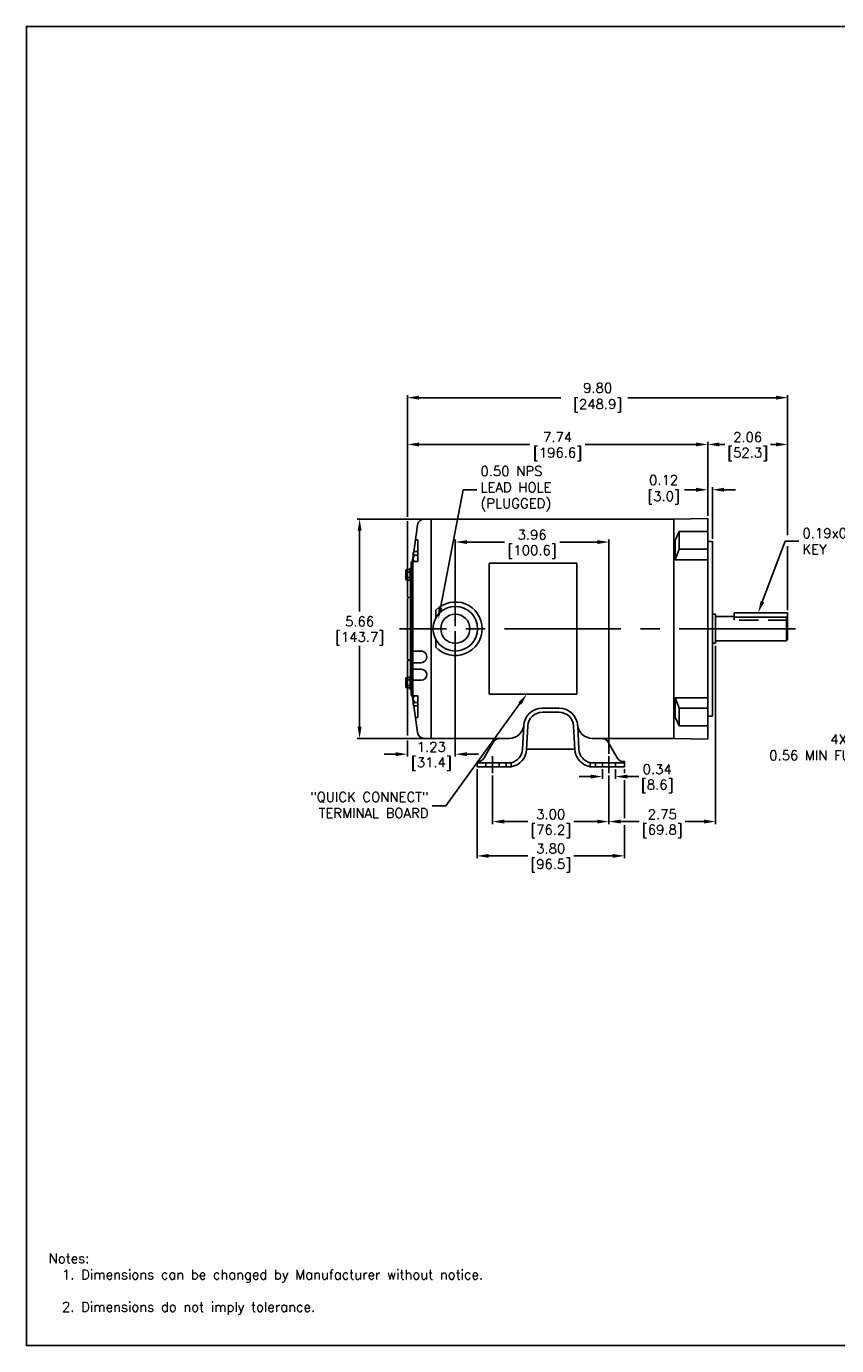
# Model space of a CAD drawing. Extents: x 897.4 to 941.4, y -8.5 to 25.5.
# Tile 1 of 2: x 897.4 to 918.3, y -8.5 to 25.5. Entities that reach past the tile are written whole.
import ezdxf
from ezdxf import colors
from ezdxf.entities.mleader import LeaderData, LeaderLine
from ezdxf.math import Vec2, Vec3

# ---------------------------------------------------------------- set-up
doc = ezdxf.new("R2010")
doc.units = 0
doc.header["$LTSCALE"] = 4
doc.header["$MEASUREMENT"] = 0
doc.linetypes.add('CENTER2', pattern=[1.125, 0.75, -0.125, 0.125, -0.125])
doc.linetypes.add('HIDDEN2', pattern=[0.1875, 0.125, -0.0625])
doc.layers.get('0').update_dxf_attribs({"linetype": 'CONTINUOUS'})
doc.layers.get('DEFPOINTS').update_dxf_attribs({"linetype": 'CONTINUOUS'})
for name, color, linetype in [('CENTER', 40, 'CENTER2'), ('DIMENSIONS', 140, 'CONTINUOUS'), ('DIMENSIONS @ 1', 140, 'CONTINUOUS'), ('HIDDEN', 102, 'HIDDEN2'), ('TEXT', 140, 'CONTINUOUS'), ('TEXT @ 1', 140, 'CONTINUOUS')]:
    doc.layers.add(name, color=color, linetype=linetype)
doc.styles.add('ROMANS', font='romans.shx')
doc.styles.get("Standard").update_dxf_attribs({"font": 'romans.shx'})
doc.dimstyles.get("Standard").update_dxf_attribs({"dimtxt": 0.25, "dimasz": 0.3, "dimexe": 0.0625, "dimexo": 0.0625, "dimgap": 0.0625, "dimtad": 0, "dimtih": 1, "dimtoh": 1, "dimzin": 0, "dimdsep": 46, "dimtxsty": 'Standard', "dimcen": 0, "dimadec": 0, "dimazin": 0, "dimtfac": 1, "dimtofl": 0, "dimtmove": 0, "dimatfit": 3, "dimfxl": 0, "dimtolj": 1, "dimtzin": 0, "dimarcsym": 0})

# ---------------------------------------------------------------- blocks, each defined once
blk = doc.blocks.new('*D1')
at = {"layer": 'DEFPOINTS', "color": 0}
for p in [(909.423, 6.222), (912.423, 6.222), (912.423, 4.972)]:
    blk.add_point(p, dxfattribs=at)
at = {"layer": 'DIMENSIONS', "color": 0, "lineweight": -2}
for p, q in [((909.423, 6.16), (909.423, 4.909)), ((912.423, 6.16), (912.423, 4.909)), ((909.723, 4.972), (910.331, 4.972)), ((912.123, 4.972), (911.516, 4.972))]:
    blk.add_line(p, q, dxfattribs=at)
at = {"layer": 'DIMENSIONS', "color": 0}
for points in [[(909.723, 5.022), (909.723, 4.922), (909.423, 4.972)], [(912.123, 5.022), (912.123, 4.922), (912.423, 4.972)]]:
    blk.add_solid(points, dxfattribs=at)
at = {"layer": 'DIMENSIONS', "color": 0, "char_height": 0.25, "attachment_point": 5}
for s, insert in [('\\A1;3.00', (910.923, 5.159)), ('\\A1;[76.2]', (910.923, 4.719))]:
    blk.add_mtext(s, dxfattribs=dict(at, insert=insert))
blk = doc.blocks.new('*D3')
at = {"layer": 'DEFPOINTS', "color": 0}
for p in [(917.028, 15.897), (907.228, 10.692), (917.028, 10.355)]:
    blk.add_point(p, dxfattribs=at)
at = {"layer": 'DIMENSIONS', "color": 0, "lineweight": -2}
for p, q in [((907.228, 12.826), (907.228, 15.959)), ((907.528, 15.897), (911.187, 15.897)), ((916.728, 15.897), (912.907, 15.897)), ((917.028, 12.357), (917.028, 15.959)), ((907.228, 10.755), (907.228, 12.713)), ((917.028, 11.391), (917.028, 12.011)), ((917.028, 10.417), (917.028, 11.263))]:
    blk.add_line(p, q, dxfattribs=at)
at = {"layer": 'DIMENSIONS', "color": 0}
for points in [[(907.528, 15.947), (907.528, 15.847), (907.228, 15.897)], [(916.728, 15.947), (916.728, 15.847), (917.028, 15.897)]]:
    blk.add_solid(points, dxfattribs=at)
at = {"layer": 'DIMENSIONS', "color": 0, "insert": (912.047, 15.897), "char_height": 0.25, "attachment_point": 5}
blk.add_mtext('\\A1; 9.80\\P [248.9]', dxfattribs=at)
blk = doc.blocks.new('*D4')
at = {"layer": 'DEFPOINTS', "color": 0}
for p in [(915.088, 13.524), (914.968, 12.787), (915.088, 12.192)]:
    blk.add_point(p, dxfattribs=at)
at = {"layer": 'DIMENSIONS', "color": 0, "lineweight": -2}
for p, q in [((914.668, 13.524), (914.368, 13.524)), ((914.968, 12.85), (914.968, 13.587)), ((915.088, 12.255), (915.088, 13.587)), ((915.388, 13.524), (915.688, 13.524))]:
    blk.add_line(p, q, dxfattribs=at)
at = {"layer": 'DIMENSIONS', "color": 0}
for points in [[(914.668, 13.574), (914.668, 13.474), (914.968, 13.524)], [(915.388, 13.574), (915.388, 13.474), (915.088, 13.524)]]:
    blk.add_solid(points, dxfattribs=at)
at = {"layer": 'DIMENSIONS', "color": 0, "insert": (913.746, 13.524), "char_height": 0.25, "attachment_point": 5}
blk.add_mtext('\\A1; 0.12\\P [3.0]', dxfattribs=at)
blk = doc.blocks.new('*D5')
at = {"layer": 'DEFPOINTS', "color": 0}
for p in [(917.028, 14.692), (914.968, 12.787), (917.028, 10.355)]:
    blk.add_point(p, dxfattribs=at)
at = {"layer": 'DIMENSIONS', "color": 0, "lineweight": -2}
for p, q in [((914.968, 12.85), (914.968, 14.755)), ((915.268, 14.692), (915.406, 14.692)), ((916.728, 14.692), (916.591, 14.692)), ((917.028, 12.364), (917.028, 14.755)), ((917.028, 10.417), (917.028, 12.07))]:
    blk.add_line(p, q, dxfattribs=at)
at = {"layer": 'DIMENSIONS', "color": 0}
for points in [[(915.268, 14.742), (915.268, 14.642), (914.968, 14.692)], [(916.728, 14.742), (916.728, 14.642), (917.028, 14.692)]]:
    blk.add_solid(points, dxfattribs=at)
at = {"layer": 'DIMENSIONS', "color": 0, "char_height": 0.25, "attachment_point": 5}
for s, insert in [('\\A1;2.06', (915.998, 14.88)), ('\\A1;[52.3]', (915.998, 14.439))]:
    blk.add_mtext(s, dxfattribs=dict(at, insert=insert))
blk = doc.blocks.new('*D6')
at = {"layer": 'DEFPOINTS', "color": 0}
for p in [(912.423, 12.176), (908.463, 9.942), (912.423, 6.654)]:
    blk.add_point(p, dxfattribs=at)
at = {"layer": 'DIMENSIONS', "color": 0, "lineweight": -2}
for p, q in [((908.463, 10.005), (908.463, 12.238)), ((908.763, 12.176), (909.732, 12.176)), ((912.123, 12.176), (911.155, 12.176)), ((912.423, 6.717), (912.423, 12.238))]:
    blk.add_line(p, q, dxfattribs=at)
at = {"layer": 'DIMENSIONS', "color": 0}
for points in [[(908.763, 12.226), (908.763, 12.126), (908.463, 12.176)], [(912.123, 12.226), (912.123, 12.126), (912.423, 12.176)]]:
    blk.add_solid(points, dxfattribs=at)
at = {"layer": 'DIMENSIONS', "color": 0, "char_height": 0.25, "attachment_point": 5}
for s, insert in [('\\A1;3.96', (910.443, 12.363)), ('\\A1;[100.6]', (910.443, 11.923))]:
    blk.add_mtext(s, dxfattribs=dict(at, insert=insert))
blk = doc.blocks.new('*D29')
at = {"layer": 'DEFPOINTS', "color": 0}
for p in [(909.023, 6.384), (912.823, 6.384), (912.823, 4.088)]:
    blk.add_point(p, dxfattribs=at)
at = {"layer": 'DIMENSIONS', "color": 0, "lineweight": -2}
for p, q in [((909.023, 6.322), (909.023, 4.026)), ((912.823, 6.322), (912.823, 6.221)), ((912.823, 6.038), (912.823, 5.06)), ((912.823, 4.88), (912.823, 4.026)), ((909.323, 4.088), (910.331, 4.088)), ((912.523, 4.088), (911.516, 4.088))]:
    blk.add_line(p, q, dxfattribs=at)
at = {"layer": 'DIMENSIONS', "color": 0}
for points in [[(909.323, 4.138), (909.323, 4.038), (909.023, 4.088)], [(912.523, 4.138), (912.523, 4.038), (912.823, 4.088)]]:
    blk.add_solid(points, dxfattribs=at)
at = {"layer": 'DIMENSIONS', "color": 0, "char_height": 0.25, "attachment_point": 5}
for s, insert in [('\\A1;3.80', (910.923, 4.276)), ('\\A1;[96.5]', (910.923, 3.835))]:
    blk.add_mtext(s, dxfattribs=dict(at, insert=insert))
blk = doc.blocks.new('*D30')
at = {"layer": 'DEFPOINTS', "color": 0}
for p in [(908.463, 9.942), (907.228, 9.189), (907.228, 6.709)]:
    blk.add_point(p, dxfattribs=at)
at = {"layer": 'DIMENSIONS', "color": 0, "lineweight": -2}
for p, q in [((908.463, 9.88), (908.463, 6.647)), ((907.228, 9.127), (907.228, 7.187)), ((907.228, 7.058), (907.228, 6.647)), ((906.928, 6.709), (906.628, 6.709)), ((908.763, 6.709), (909.063, 6.709))]:
    blk.add_line(p, q, dxfattribs=at)
at = {"layer": 'DIMENSIONS', "color": 0}
for points in [[(906.928, 6.759), (906.928, 6.659), (907.228, 6.709)], [(908.763, 6.759), (908.763, 6.659), (908.463, 6.709)]]:
    blk.add_solid(points, dxfattribs=at)
at = {"layer": 'DIMENSIONS', "color": 0, "char_height": 0.25, "attachment_point": 5}
for s, insert in [('\\A1;1.23', (907.846, 6.897)), ('\\A1;[31.4]', (907.846, 6.456))]:
    blk.add_mtext(s, dxfattribs=dict(at, insert=insert))
blk = doc.blocks.new('*D31')
at = {"layer": 'DEFPOINTS', "color": 0}
for p in [(914.968, 14.692), (914.968, 12.787), (907.228, 10.692)]:
    blk.add_point(p, dxfattribs=at)
at = {"layer": 'DIMENSIONS', "color": 0, "lineweight": -2}
for p, q in [((907.228, 12.867), (907.228, 14.755)), ((907.528, 14.692), (910.387, 14.692)), ((914.668, 14.692), (911.81, 14.692)), ((914.968, 12.85), (914.968, 14.755)), ((907.228, 10.755), (907.228, 12.642))]:
    blk.add_line(p, q, dxfattribs=at)
at = {"layer": 'DIMENSIONS', "color": 0}
for points in [[(907.528, 14.742), (907.528, 14.642), (907.228, 14.692)], [(914.668, 14.742), (914.668, 14.642), (914.968, 14.692)]]:
    blk.add_solid(points, dxfattribs=at)
at = {"layer": 'DIMENSIONS', "color": 0, "char_height": 0.25, "attachment_point": 5}
for s, insert in [('\\A1;7.74', (911.098, 14.88)), ('\\A1;[196.6]', (911.098, 14.439))]:
    blk.add_mtext(s, dxfattribs=dict(at, insert=insert))
blk = doc.blocks.new('*D34')
at = {"layer": 'DEFPOINTS', "color": 0}
for p in [(907.843, 12.77), (905.997, 7.114), (907.843, 7.114)]:
    blk.add_point(p, dxfattribs=at)
at = {"layer": 'DIMENSIONS', "color": 0, "lineweight": -2}
for p, q in [((907.781, 12.77), (905.935, 12.77)), ((905.997, 12.47), (905.997, 10.382)), ((905.997, 7.414), (905.997, 9.501)), ((907.781, 7.114), (905.935, 7.114))]:
    blk.add_line(p, q, dxfattribs=at)
at = {"layer": 'DIMENSIONS', "color": 0}
for points in [[(905.947, 12.47), (906.047, 12.47), (905.997, 12.77)], [(905.947, 7.414), (906.047, 7.414), (905.997, 7.114)]]:
    blk.add_solid(points, dxfattribs=at)
at = {"layer": 'DIMENSIONS', "color": 0, "char_height": 0.25, "attachment_point": 5}
for s, insert in [('\\A1;5.66', (905.997, 10.129)), ('\\A1;[143.7]', (905.997, 9.689))]:
    blk.add_mtext(s, dxfattribs=dict(at, insert=insert))
blk = doc.blocks.new('*D35')
at = {"layer": 'DEFPOINTS', "color": 0}
for p in [(912.253, 6.384), (912.593, 6.384), (912.593, 6.132)]:
    blk.add_point(p, dxfattribs=at)
at = {"layer": 'DIMENSIONS', "color": 0, "lineweight": -2}
for p, q in [((911.953, 6.132), (911.653, 6.132)), ((912.253, 6.322), (912.253, 6.07)), ((912.593, 6.322), (912.593, 6.07)), ((912.893, 6.132), (913.193, 6.132))]:
    blk.add_line(p, q, dxfattribs=at)
at = {"layer": 'DIMENSIONS', "color": 0}
for points in [[(911.953, 6.182), (911.953, 6.082), (912.253, 6.132)], [(912.893, 6.182), (912.893, 6.082), (912.593, 6.132)]]:
    blk.add_solid(points, dxfattribs=at)
at = {"layer": 'DIMENSIONS', "color": 0, "char_height": 0.25, "attachment_point": 5}
for s, insert in [('\\A1;0.34', (913.667, 6.32)), ('\\A1;[8.6]', (913.667, 5.879))]:
    blk.add_mtext(s, dxfattribs=dict(at, insert=insert))
blk = doc.blocks.new('*D42')
at = {"layer": 'DEFPOINTS', "color": 0}
for p in [(915.173, 9.567), (912.423, 6.222), (915.173, 4.972)]:
    blk.add_point(p, dxfattribs=at)
at = {"layer": 'DIMENSIONS', "color": 0, "lineweight": -2}
for p, q in [((915.173, 9.505), (915.173, 4.909)), ((912.423, 6.16), (912.423, 4.909)), ((912.723, 4.972), (913.206, 4.972)), ((914.873, 4.972), (914.391, 4.972))]:
    blk.add_line(p, q, dxfattribs=at)
at = {"layer": 'DIMENSIONS', "color": 0}
for points in [[(912.723, 5.022), (912.723, 4.922), (912.423, 4.972)], [(914.873, 5.022), (914.873, 4.922), (915.173, 4.972)]]:
    blk.add_solid(points, dxfattribs=at)
at = {"layer": 'DIMENSIONS', "color": 0, "char_height": 0.25, "attachment_point": 5}
for s, insert in [('\\A1;2.75', (913.798, 5.159)), ('\\A1;[69.8]', (913.798, 4.719))]:
    blk.add_mtext(s, dxfattribs=dict(at, insert=insert))

msp = doc.modelspace()

# ---------------------------------------------------------------- linework, layer by layer
for p, q in [((907.392, 11.92), (907.49, 12.615)), ((907.668, 12.77), (907.843, 12.77)), ((907.843, 11.398), (907.843, 12.77)), ((907.843, 12.77), (914.093, 12.77)), ((914.093, 12.77), (914.968, 12.787)), ((914.093, 12.77), (914.093, 7.114)), ((914.968, 9.942), (914.968, 12.787)), ((914.23, 12.447), (914.13, 12.224)), ((914.23, 12.447), (914.968, 12.447)), ((914.23, 11.989), (914.23, 12.447)), ((907.423, 11.932), (907.498, 11.932)), ((907.436, 12.232), (907.498, 12.232)), ((907.498, 11.671), (907.498, 12.232)), ((914.13, 11.722), (914.13, 12.224)), ((914.13, 11.722), (914.23, 11.989)), ((914.23, 11.989), (914.968, 11.989)), ((914.968, 12.192), (915.088, 12.192)), ((915.088, 12.192), (915.088, 7.692)), ((907.328, 9.942), (907.328, 11.662)), ((907.328, 11.662), (907.368, 11.662)), ((907.356, 11.662), (907.378, 11.822)), ((907.368, 11.671), (907.498, 11.671)), ((907.368, 9.942), (907.368, 11.671)), ((907.378, 11.887), (907.378, 11.671)), ((907.423, 11.842), (907.498, 11.842)), ((911.598, 11.63), (909.337, 11.63)), ((909.337, 11.63), (909.337, 8.255)), ((911.598, 8.255), (911.598, 11.63)), ((914.13, 11.722), (914.968, 11.722)), ((907.188, 11.436), (907.188, 11.228)), ((907.22, 11.468), (907.298, 11.468)), ((907.22, 11.404), (907.298, 11.404)), ((907.22, 11.26), (907.298, 11.26)), ((907.298, 11.506), (907.298, 11.158)), ((907.298, 11.506), (907.328, 11.506)), ((907.328, 11.506), (907.328, 11.158)), ((907.843, 7.114), (907.843, 11.449)), ((907.22, 11.196), (907.298, 11.196)), ((907.298, 11.158), (907.328, 11.158)), ((907.312, 9.942), (907.312, 11.158)), ((907.228, 9.189), (907.228, 10.692)), ((907.963, 10.418), (907.963, 10.226)), ((915.173, 10.317), (915.088, 10.317)), ((915.173, 10.317), (915.173, 9.567)), ((915.653, 10.255), (915.173, 10.255)), ((917.028, 10.355), (915.653, 10.355)), ((915.653, 10.355), (915.653, 10.24)), ((916.998, 10.24), (915.653, 10.24)), ((916.998, 9.63), (916.998, 10.24)), ((916.998, 10.24), (917.028, 10.208)), ((917.028, 10.355), (917.028, 9.66)), ((907.312, 9.942), (907.312, 8.726)), ((907.328, 9.942), (907.328, 8.222)), ((907.368, 9.942), (907.368, 8.213)), ((914.968, 9.942), (914.968, 7.097)), ((907.963, 9.467), (907.963, 9.658)), ((915.173, 9.567), (915.088, 9.567)), ((916.998, 9.63), (915.173, 9.63)), ((917.028, 9.66), (916.998, 9.63)), ((907.368, 9.366), (907.579, 9.366)), ((907.368, 9.067), (907.579, 9.067)), ((907.368, 8.898), (907.588, 8.898)), ((907.188, 8.448), (907.188, 8.656)), ((907.22, 8.688), (907.298, 8.688)), ((907.22, 8.624), (907.298, 8.624)), ((907.298, 8.378), (907.298, 8.726)), ((907.298, 8.726), (907.328, 8.726)), ((907.328, 8.378), (907.328, 8.726)), ((907.368, 8.617), (907.588, 8.617)), ((907.22, 8.48), (907.298, 8.48)), ((907.22, 8.416), (907.298, 8.416)), ((907.298, 8.378), (907.328, 8.378)), ((907.328, 8.222), (907.368, 8.222)), ((907.356, 8.222), (907.378, 8.063)), ((907.368, 8.213), (907.498, 8.213)), ((907.378, 7.997), (907.378, 8.213)), ((907.498, 8.213), (907.498, 7.653)), ((911.598, 8.255), (909.337, 8.255)), ((914.13, 8.162), (914.968, 8.162)), ((914.13, 8.162), (914.13, 7.661)), ((914.13, 8.162), (914.23, 7.896)), ((907.392, 7.964), (907.49, 7.27)), ((907.423, 8.042), (907.498, 8.042)), ((907.423, 7.952), (907.498, 7.952)), ((910.923, 7.894), (910.708, 7.894)), ((910.923, 7.894), (911.139, 7.894)), ((914.23, 7.896), (914.968, 7.896)), ((914.23, 7.896), (914.23, 7.437)), ((907.436, 7.653), (907.498, 7.653)), ((910.923, 7.789), (910.708, 7.789)), ((910.923, 7.789), (911.139, 7.789)), ((914.23, 7.437), (914.13, 7.661)), ((914.968, 7.692), (915.088, 7.692)), ((910.197, 6.835), (910.229, 7.439)), ((910.302, 6.832), (910.333, 7.434)), ((911.545, 6.832), (911.514, 7.434)), ((911.65, 6.835), (911.618, 7.439)), ((914.23, 7.437), (914.968, 7.437)), ((907.668, 7.115), (907.843, 7.115)), ((907.843, 7.114), (909.581, 7.114)), ((909.211, 6.618), (909.441, 7.017)), ((909.856, 7.117), (909.614, 7.117)), ((910.923, 6.836), (910.302, 6.836)), ((910.923, 6.836), (911.545, 6.836)), ((911.99, 7.117), (912.233, 7.117)), ((912.266, 7.114), (914.093, 7.114)), ((912.636, 6.618), (912.406, 7.017)), ((914.093, 7.114), (914.968, 7.097)), ((909.023, 6.384), (909.023, 6.519)), ((909.903, 6.489), (909.023, 6.489)), ((909.773, 6.384), (909.773, 6.489)), ((909.903, 6.384), (909.903, 6.489)), ((911.943, 6.489), (912.823, 6.489)), ((911.943, 6.384), (911.943, 6.489)), ((912.073, 6.384), (912.073, 6.489)), ((912.823, 6.384), (912.823, 6.519)), ((909.903, 6.384), (909.023, 6.384)), ((911.943, 6.384), (912.823, 6.384))]:
    msp.add_line(p, q)
for radius in [0.575, 0.375]:
    msp.add_circle((908.463, 9.942), radius)
for centre, radius, start, end in [((907.668, 12.59), 0.18, 89.9998, 172), ((907.423, 11.887), 0.045, 89.9983, 269.9983), ((907.491, 11.752), 0.113, 126.8697, 226.3848), ((907.22, 11.436), 0.0318, 90, 270), ((907.286, 11.332), 0.098, 132.4621, 227.5379), ((907.22, 11.228), 0.0318, 90.0008, 269.9992), ((907.294, 10.69), 0.0654, 112.8422, 178.2692), ((907.268, 10.811), 0.06, 270, 0), ((908.463, 9.942), 0.69, 223.5612, 136.4388), ((907.288, 9.189), 0.06, 180, 260.4056), ((907.579, 9.217), 0.15, 269.9999, 90.0001), ((907.268, 9.071), 0.06, 0, 90), ((907.588, 8.757), 0.14, 270.1519, 89.8947), ((907.22, 8.656), 0.0318, 90.0009, 269.9992), ((907.286, 8.552), 0.098, 132.4623, 227.5381), ((907.22, 8.448), 0.0318, 90, 270), ((907.491, 8.132), 0.113, 133.6154, 233.1303), ((907.423, 7.997), 0.045, 90.0017, 270.0017), ((910.708, 7.414), 0.48, 90, 177), ((911.139, 7.414), 0.48, 3, 90), ((910.708, 7.414), 0.375, 90, 177), ((911.139, 7.414), 0.375, 3, 90), ((907.668, 7.295), 0.18, 188, 270), ((909.856, 7.492), 0.375, 270, 354.8083), ((911.99, 7.492), 0.375, 185.1919, 270), ((909.614, 6.917), 0.2, 90, 150), ((909.822, 6.855), 0.375, 282.4494, 357.0002), ((909.823, 6.857), 0.48, 279.6915, 357.0002), ((912.024, 6.857), 0.48, 183, 260.3085), ((912.024, 6.855), 0.375, 183, 257.5506), ((912.233, 6.917), 0.2, 30, 90), ((909.038, 6.718), 0.2, 265.9179, 330), ((912.809, 6.718), 0.2, 210.0001, 274.0821)]:
    msp.add_arc(centre, radius, start, end)
at = {"layer": 'CENTER'}
msp.add_line((917.233, 9.942), (907.028, 9.942), dxfattribs=at)
at = {"layer": 'CENTER', "ltscale": 0.25}
for p, q in [((909.423, 6.222), (909.423, 6.654)), ((912.423, 6.222), (912.423, 6.654))]:
    msp.add_line(p, q, dxfattribs=at)
at = {"layer": 'DEFPOINTS'}
msp.add_lwpolyline([(941.409, -8.534), (897.409, -8.534), (897.409, 25.466), (941.409, 25.466)], close=True, dxfattribs=at)
at = {"layer": 'HIDDEN'}
for p, q in [((915.653, 10.24), (915.653, 10.165)), ((917.028, 10.165), (915.653, 10.165)), ((909.253, 6.384), (909.253, 6.489)), ((909.593, 6.384), (909.593, 6.489)), ((912.253, 6.384), (912.253, 6.489)), ((912.593, 6.384), (912.593, 6.489))]:
    msp.add_line(p, q, dxfattribs=at)

# ---------------------------------------------------------------- texts
at = {"layer": 'TEXT', "insert": (921.686, 6.553), "char_height": 0.25, "attachment_point": 9}
msp.add_mtext('\\A1;4X 3/8-16 UNC-2B \\P0.56 MIN FULL THREAD HOLES', dxfattribs=at)
at = {"layer": 'TEXT', "insert": (897.983, -6.16), "char_height": 0.25, "attachment_point": 1, "style": 'ROMANS'}
msp.add_mtext_dynamic_manual_height_columns('Notes:\\P  1. Dimensions can be changed by Manufacturer without notice.\\P\\P  2. Dimensions do not imply tolerance.', width=20.82521, gutter_width=1.25, heights=[0], dxfattribs=at)

# ---------------------------------------------------------------- dimensions: what is measured, and where the dimension line sits
at = {"layer": 'DIMENSIONS'}
for base, p1, p2, picture, middle in [((917.028, 15.897), (907.228, 10.692), (917.028, 10.355), '*D3', (912.047, 15.897)), ((915.088, 13.524), (914.968, 12.787), (915.088, 12.192), '*D4', (913.746, 13.524))]:
    dim = msp.add_linear_dim(base=base, p1=p1, p2=p2, text=' <>', dimstyle='Standard', override={"dimpost": '\\X'}, dxfattribs=at)
    dim.commit()
    dim.dimension.update_dxf_attribs({"geometry": picture, "text_midpoint": middle, "dimtype": 160})
for base, p1, p2, picture, middle in [((917.028, 14.692), (914.968, 12.787), (917.028, 10.355), '*D5', (915.998, 14.692)), ((912.423, 12.176), (908.463, 9.942), (912.423, 6.654), '*D6', (910.443, 12.176)), ((912.423, 4.972), (909.423, 6.222), (912.423, 6.222), '*D1', (910.923, 4.972))]:
    dim = msp.add_linear_dim(base=base, p1=p1, p2=p2, dimstyle='Standard', override={"dimpost": '\\X'}, dxfattribs=at)
    dim.commit()
    dim.dimension.update_dxf_attribs({"geometry": picture, "text_midpoint": middle})
at = {"layer": 'DIMENSIONS @ 1'}
for base, p1, p2, picture, middle in [((914.968, 14.692), (907.228, 10.692), (914.968, 12.787), '*D31', (911.098, 14.692)), ((907.22833, 6.7092), (908.46325, 9.94217), (907.22833, 9.18911), '*D30', (907.84579, 6.7092)), ((915.173, 4.972), (912.423, 6.222), (915.173, 9.567), '*D42', (913.798, 4.972)), ((912.593, 6.132), (912.253, 6.384), (912.593, 6.384), '*D35', (913.667, 6.132)), ((912.823, 4.088), (909.023, 6.384), (912.823, 6.384), '*D29', (910.923, 4.088))]:
    dim = msp.add_linear_dim(base=base, p1=p1, p2=p2, dimstyle='Standard', override={"dimscale": 1, "dimpost": '\\X', "dimtix": 0, "dimtofl": 0, "dimtmove": 0, "dimatfit": 3}, dxfattribs=at)
    dim.commit()
    dim.dimension.update_dxf_attribs({"geometry": picture, "text_midpoint": middle})
dim = msp.add_linear_dim(base=(905.997, 7.114), p1=(907.843, 12.77), p2=(907.843, 7.114), angle=90, dimstyle='Standard', override={"dimscale": 1, "dimpost": '\\X', "dimtix": 0, "dimtofl": 0, "dimtmove": 0, "dimatfit": 3}, dxfattribs=at)
dim.commit()
dim.dimension.update_dxf_attribs({"geometry": '*D34', "text_midpoint": (905.997, 9.942)})

# ---------------------------------------------------------------- leaders
at = {"layer": 'DIMENSIONS'}
ml = msp.add_multileader_mtext('Standard', dxfattribs=at)
ml.set_content('0.50 NPS\\PLEAD HOLE\\P(PLUGGED)', color=256)
ml.set_leader_properties()
ml.build(insert=Vec2(0, 0))
ml.multileader.update_dxf_attribs({"text_left_attachment_type": 2, "text_right_attachment_type": 2, "dogleg_length": 0.36, "arrow_head_size": 0.3})
ctx = ml.context
ctx.base_point, ctx.char_height, ctx.arrow_head_size, ctx.landing_gap_size, ctx.plane_origin = Vec3(909.022, 13.523), 0.25, 0.3, 0.09, Vec3(908.442, 9.577)
ctx.left_attachment, ctx.right_attachment = 2, 2
notes = []
notes.append((ctx, [(1, (1, 1, 0), (908.662, 13.523), (1, 0), 0.36, [(0, [(908.023, 10.186)], 0, [])])]))
ctx.mtext.insert, ctx.mtext.flow_direction = Vec3(909.112, 14.13), 5
ml = msp.add_multileader_mtext('Standard', dxfattribs=at)
ml.set_content('0.19x0.19x1.38\\PKEY', color=256)
ml.set_leader_properties()
ml.build(insert=Vec2(0, 0))
ml.multileader.update_dxf_attribs({"text_left_attachment_type": 2, "text_right_attachment_type": 2, "dogleg_length": 0.36, "arrow_head_size": 0.3})
ctx = ml.context
ctx.base_point, ctx.char_height, ctx.arrow_head_size, ctx.landing_gap_size, ctx.plane_origin = Vec3(917.321, 12.196), 0.25, 0.3, 0.09, Vec3(916.271, 10.355)
ctx.left_attachment, ctx.right_attachment = 2, 2
notes.append((ctx, [(0, (1, 1, 0), (916.961, 12.196), (1, 0), 0.36, [(0, [(916.271, 10.355)], 0, [])])]))
ctx.mtext.insert, ctx.mtext.flow_direction = Vec3(917.411, 12.53), 5
ml = msp.add_multileader_mtext('Standard', dxfattribs=at)
ml.set_content('"QUICK CONNECT"\\PTERMINAL BOARD', color=256)
ml.set_leader_properties()
ml.build(insert=Vec2(0, 0))
ml.multileader.update_dxf_attribs({"text_left_attachment_type": 2, "text_right_attachment_type": 2, "dogleg_length": 0.36, "arrow_head_size": 0.3})
ctx = ml.context
ctx.base_point, ctx.char_height, ctx.arrow_head_size, ctx.landing_gap_size, ctx.plane_origin = Vec3(904.349, 5.376), 0.25, 0.3, 0.09, Vec3(910.306, 8.255)
ctx.left_attachment, ctx.right_attachment, ctx.text_align_type = 2, 2, 2
notes.append((ctx, [(0, (1, 1, 0), (908.223, 5.376), (-1, 0), 0.36, [(0, [(910.306, 8.255)], 0, [])])]))
ctx.mtext.insert, ctx.mtext.alignment, ctx.mtext.flow_direction = Vec3(907.773, 5.733), 3, 5
at = {"layer": 'TEXT @ 1', "annotation_type": 0, "has_hookline": 1, "hookline_direction": 1, "text_width": 5.869}
msp.add_leader([(923.554, 7.709), (922.133, 6.773), (921.833, 6.773)], dimstyle='Standard', override={"dimscale": 1, "dimgap": 0.05, "dimtad": 0}, dxfattribs=at)
for ctx, leaders in notes:
    for number, flags, end, landing, length, lines in leaders:
        leader = LeaderData()
        leader.index, (leader.has_last_leader_line, leader.has_dogleg_vector, leader.attachment_direction) = number, flags
        leader.last_leader_point, leader.dogleg_vector, leader.dogleg_length = Vec3(end), Vec3(landing), length
        for number, points, colour, breaks in lines:
            line = LeaderLine()
            line.index, line.vertices, line.color, line.breaks = number, Vec3.list(points), colors.encode_raw_color(colour), breaks
            leader.lines.append(line)
        ctx.leaders.append(leader)

doc.saveas('drawing.dxf')
